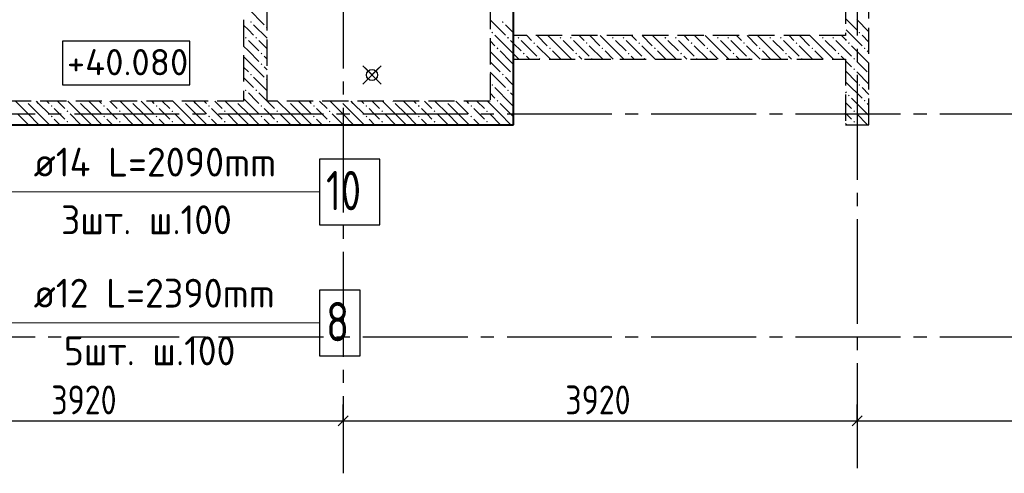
# Model space of a CAD drawing. Header units: millimetres. Extents: x 40580 to 1168286, y -220995 to 81020.
# Tile 86 of 194: x 348711 to 356220, y -113158 to -109697. Entities that reach past the tile are written whole.
import ezdxf

# ---------------------------------------------------------------- set-up
doc = ezdxf.new("R2010")
doc.units = ezdxf.units.MM
for name, pattern in [('______2', [270, 200, -70]), ('______5', [1100, 800, -100, 100, -100]), ('CENTER', [2, 1.25, -0.25, 0.25, -0.25])]:
    doc.linetypes.add(name, pattern=pattern)
for name, color, linetype, lineweight in [('Standard', 7, 'Continuous', 25), ('Высотные отметки', 7, 'Continuous', 25), ('ДОП Верх по Х', 7, 'Continuous', 25), ('ОСИ', 7, 'CENTER', 15), ('Основная', 7, 'Continuous', 40), ('Позиционная метка номер позиции', 7, 'Continuous', 13), ('Примечания', 7, 'Continuous', 13), ('Размерная линия_ общее', 7, 'Continuous', 25)]:
    doc.layers.add(name, color=color, linetype=linetype, lineweight=lineweight)
doc.layers.add('ЖБ Стена верхний уровень', color=7, linetype='______2', true_color=0x656565)
doc.styles.add('GOST 2.304', font='isocpeur.ttf', dxfattribs={"width": 0.8})
doc.styles.add('GOST 2.304-81', font='txt')
doc.styles.add('ISOCPEUR', font='isocpeur.ttf')

msp = doc.modelspace()

# ---------------------------------------------------------------- hatches: boundary and pattern name
at = {"layer": 'ЖБ Стена верхний уровень', "linetype": 'Continuous', "lineweight": -3, "transparency": 33554687}
for points in [[(350468.7, -109715.3), (350475.3, -109708.8), (350481.7, -109715.3), (350475.3, -109721.8)], [(350588.7, -109755.3), (350595.2, -109748.8), (350598.3, -109751.9), (350598.3, -109758.7), (350595.2, -109761.8)], [(352388.7, -109715.3), (352395.2, -109708.8), (352401.7, -109715.3), (352395.2, -109721.8)], [(352468.7, -109715.3), (352475.3, -109708.8), (352478.3, -109711.9), (352478.3, -109718.8), (352475.3, -109721.8)], [(350428.7, -109835.3), (350435.2, -109828.8), (350441.7, -109835.3), (350435.2, -109841.8)], [(350508.7, -109835.3), (350515.2, -109828.8), (350521.7, -109835.3), (350515.2, -109841.8)], [(352308.7, -109795.3), (352315.2, -109788.8), (352321.7, -109795.3), (352315.2, -109801.8)], [(352428.7, -109835.3), (352435.2, -109828.8), (352441.7, -109835.3), (352435.2, -109841.8)], [(352508.7, -109835.3), (352515.2, -109828.8), (352521.7, -109835.3), (352515.2, -109841.8)], [(352828.7, -109835.3), (352835.2, -109828.8), (352841.7, -109835.3), (352835.2, -109841.8)], [(352908.7, -109835.3), (352915.2, -109828.8), (352921.7, -109835.3), (352915.2, -109841.8)], [(353228.7, -109835.3), (353235.2, -109828.8), (353241.7, -109835.3), (353235.2, -109841.8)], [(353308.7, -109835.3), (353315.2, -109828.8), (353321.7, -109835.3), (353315.2, -109841.8)], [(353628.7, -109835.3), (353635.2, -109828.8), (353641.7, -109835.3), (353635.2, -109841.8)], [(353708.7, -109835.3), (353715.2, -109828.8), (353721.7, -109835.3), (353715.2, -109841.8)], [(354028.7, -109835.3), (354035.2, -109828.8), (354041.7, -109835.3), (354035.2, -109841.8)], [(354108.7, -109835.3), (354115.2, -109828.8), (354121.7, -109835.3), (354115.2, -109841.8)], [(354428.7, -109835.3), (354435.2, -109828.8), (354441.7, -109835.3), (354435.2, -109841.8)], [(354508.7, -109835.3), (354515.2, -109828.8), (354521.7, -109835.3), (354515.2, -109841.8)], [(354828.7, -109835.3), (354835.2, -109828.8), (354841.7, -109835.3), (354835.2, -109841.8)], [(354908.7, -109835.3), (354915.2, -109828.8), (354921.7, -109835.3), (354915.2, -109841.8)], [(355108.7, -109795.3), (355115.2, -109788.8), (355121.7, -109795.3), (355115.2, -109801.8)], [(352348.7, -109915.3), (352355.2, -109908.8), (352361.7, -109915.3), (352355.2, -109921.8)], [(352628.7, -109875.3), (352635.2, -109868.8), (352641.7, -109875.3), (352635.2, -109881.8)], [(352748.7, -109915.3), (352755.2, -109908.8), (352761.7, -109915.3), (352755.2, -109921.8)], [(353028.7, -109875.3), (353035.2, -109868.8), (353041.7, -109875.3), (353035.2, -109881.8)], [(353148.7, -109915.3), (353155.2, -109908.8), (353161.7, -109915.3), (353155.2, -109921.8)], [(353428.7, -109875.3), (353435.2, -109868.8), (353441.7, -109875.3), (353435.2, -109881.8)], [(353548.7, -109915.3), (353555.2, -109908.8), (353561.7, -109915.3), (353555.2, -109921.8)], [(353828.7, -109875.3), (353835.2, -109868.8), (353841.7, -109875.3), (353835.2, -109881.8)], [(353948.7, -109915.3), (353955.2, -109908.8), (353961.7, -109915.3), (353955.2, -109921.8)], [(354228.7, -109875.3), (354235.2, -109868.8), (354241.7, -109875.3), (354235.2, -109881.8)], [(354348.7, -109915.3), (354355.2, -109908.8), (354361.7, -109915.3), (354355.2, -109921.8)], [(354628.7, -109875.3), (354635.2, -109868.8), (354641.7, -109875.3), (354635.2, -109881.8)], [(354748.7, -109915.3), (354755.2, -109908.8), (354761.7, -109915.3), (354755.2, -109921.8)], [(355028.7, -109875.3), (355035.2, -109868.8), (355041.7, -109875.3), (355035.2, -109881.8)], [(355148.7, -109915.3), (355155.2, -109908.8), (355161.7, -109915.3), (355155.2, -109921.8)], [(350548.7, -109955.3), (350555.2, -109948.8), (350561.7, -109955.3), (350555.2, -109961.8)], [(352548.7, -109955.3), (352555.2, -109948.8), (352561.7, -109955.3), (352555.2, -109961.8)], [(352668.7, -109995.3), (352675.3, -109988.8), (352681.7, -109995.3), (352678.6, -109998.4), (352671.9, -109998.4)], [(352948.7, -109955.3), (352955.2, -109948.8), (352961.7, -109955.3), (352955.2, -109961.8)], [(353068.7, -109995.3), (353075.3, -109988.8), (353081.7, -109995.3), (353078.6, -109998.4), (353071.9, -109998.4)], [(353348.7, -109955.3), (353355.2, -109948.8), (353361.7, -109955.3), (353355.2, -109961.8)], [(353468.7, -109995.3), (353475.3, -109988.8), (353481.7, -109995.3), (353478.6, -109998.4), (353471.9, -109998.4)], [(353748.7, -109955.3), (353755.2, -109948.8), (353761.7, -109955.3), (353755.2, -109961.8)], [(353868.7, -109995.3), (353875.3, -109988.8), (353881.7, -109995.3), (353878.6, -109998.4), (353871.9, -109998.4)], [(354148.7, -109955.3), (354155.2, -109948.8), (354161.7, -109955.3), (354155.2, -109961.8)], [(354268.7, -109995.3), (354275.3, -109988.8), (354281.7, -109995.3), (354278.6, -109998.4), (354271.9, -109998.4)], [(354548.7, -109955.3), (354555.2, -109948.8), (354561.7, -109955.3), (354555.2, -109961.8)], [(354668.7, -109995.3), (354675.3, -109988.8), (354681.7, -109995.3), (354678.6, -109998.4), (354671.9, -109998.4)], [(354948.7, -109955.3), (354955.2, -109948.8), (354961.7, -109955.3), (354955.2, -109961.8)], [(355068.7, -109995.3), (355075.3, -109988.8), (355081.7, -109995.3), (355075.3, -110001.8)], [(350548.7, -110035.3), (350555.2, -110028.8), (350561.7, -110035.3), (350555.2, -110041.8)], [(355068.7, -110075.3), (355075.3, -110068.8), (355081.7, -110075.3), (355075.3, -110081.8)], [(350468.7, -110115.3), (350475.3, -110108.8), (350481.7, -110115.3), (350475.3, -110121.8)], [(350588.7, -110155.3), (350595.2, -110148.8), (350598.3, -110151.9), (350598.3, -110158.7), (350595.2, -110161.8)], [(352388.7, -110115.3), (352395.2, -110108.8), (352401.7, -110115.3), (352395.2, -110121.8)], [(352468.7, -110115.3), (352475.3, -110108.8), (352478.3, -110111.9), (352478.3, -110118.8), (352475.3, -110121.8)], [(350428.7, -110235.3), (350435.2, -110228.8), (350441.7, -110235.3), (350435.2, -110241.8)], [(350508.7, -110235.3), (350515.2, -110228.8), (350521.7, -110235.3), (350515.2, -110241.8)], [(352308.7, -110195.3), (352315.2, -110188.8), (352321.7, -110195.3), (352315.2, -110201.8)], [(352428.7, -110235.3), (352435.2, -110228.8), (352441.7, -110235.3), (352435.2, -110241.8)], [(355108.7, -110195.3), (355115.2, -110188.8), (355121.7, -110195.3), (355115.2, -110201.8)], [(355028.7, -110275.3), (355035.2, -110268.8), (355041.7, -110275.3), (355035.2, -110281.8)], [(348758.6, -110318.4), (348755.2, -110321.8), (348751.9, -110318.4)], [(348948.7, -110355.3), (348955.2, -110348.8), (348961.7, -110355.3), (348955.2, -110361.8)], [(349158.6, -110318.4), (349155.2, -110321.8), (349151.9, -110318.4)], [(349348.7, -110355.3), (349355.2, -110348.8), (349361.7, -110355.3), (349355.2, -110361.8)], [(349558.6, -110318.4), (349555.2, -110321.8), (349551.9, -110318.4)], [(349748.7, -110355.3), (349755.2, -110348.8), (349761.7, -110355.3), (349755.2, -110361.8)], [(349958.6, -110318.4), (349955.2, -110321.8), (349951.9, -110318.4)], [(350148.7, -110355.3), (350155.2, -110348.8), (350161.7, -110355.3), (350155.2, -110361.8)], [(350358.6, -110318.4), (350355.2, -110321.8), (350351.9, -110318.4)], [(350548.7, -110355.3), (350555.2, -110348.8), (350561.7, -110355.3), (350555.2, -110361.8)], [(350758.6, -110318.4), (350755.2, -110321.8), (350751.9, -110318.4)], [(350948.7, -110355.3), (350955.2, -110348.8), (350961.7, -110355.3), (350955.2, -110361.8)], [(351158.6, -110318.4), (351155.2, -110321.8), (351151.9, -110318.4)], [(351348.7, -110355.3), (351355.2, -110348.8), (351361.7, -110355.3), (351355.2, -110361.8)], [(351558.6, -110318.4), (351555.2, -110321.8), (351551.9, -110318.4)], [(351748.7, -110355.3), (351755.2, -110348.8), (351761.7, -110355.3), (351755.2, -110361.8)], [(351958.6, -110318.4), (351955.2, -110321.8), (351951.9, -110318.4)], [(352148.7, -110355.3), (352155.2, -110348.8), (352161.7, -110355.3), (352155.2, -110361.8)], [(352348.7, -110315.3), (352355.2, -110308.8), (352361.7, -110315.3), (352355.2, -110321.8)], [(355148.7, -110315.3), (355155.2, -110308.8), (355161.7, -110315.3), (355155.2, -110321.8)], [(348948.7, -110435.3), (348955.2, -110428.8), (348961.7, -110435.3), (348955.2, -110441.8)], [(349068.7, -110395.3), (349075.3, -110388.8), (349081.7, -110395.3), (349075.3, -110401.8)], [(349348.7, -110435.3), (349355.2, -110428.8), (349361.7, -110435.3), (349355.2, -110441.8)], [(349468.7, -110395.3), (349475.3, -110388.8), (349481.7, -110395.3), (349475.3, -110401.8)], [(349748.7, -110435.3), (349755.2, -110428.8), (349761.7, -110435.3), (349755.2, -110441.8)], [(349868.7, -110395.3), (349875.3, -110388.8), (349881.7, -110395.3), (349875.3, -110401.8)], [(350148.7, -110435.3), (350155.2, -110428.8), (350161.7, -110435.3), (350155.2, -110441.8)], [(350268.7, -110395.3), (350275.3, -110388.8), (350281.7, -110395.3), (350275.3, -110401.8)], [(350548.7, -110435.3), (350555.2, -110428.8), (350561.7, -110435.3), (350555.2, -110441.8)], [(350668.7, -110395.3), (350675.3, -110388.8), (350681.7, -110395.3), (350675.3, -110401.8)], [(350948.7, -110435.3), (350955.2, -110428.8), (350961.7, -110435.3), (350955.2, -110441.8)], [(351068.7, -110395.3), (351075.3, -110388.8), (351081.7, -110395.3), (351075.3, -110401.8)], [(351348.7, -110435.3), (351355.2, -110428.8), (351361.7, -110435.3), (351355.2, -110441.8)], [(351468.7, -110395.3), (351475.3, -110388.8), (351481.7, -110395.3), (351475.3, -110401.8)], [(351748.7, -110435.3), (351755.2, -110428.8), (351761.7, -110435.3), (351755.2, -110441.8)], [(351868.7, -110395.3), (351875.3, -110388.8), (351881.7, -110395.3), (351875.3, -110401.8)], [(352148.7, -110435.3), (352155.2, -110428.8), (352161.7, -110435.3), (352155.2, -110441.8)], [(352268.7, -110395.3), (352275.3, -110388.8), (352281.7, -110395.3), (352275.3, -110401.8)], [(355068.7, -110395.3), (355075.3, -110388.8), (355081.7, -110395.3), (355075.3, -110401.8)], [(349068.7, -110475.3), (349075.3, -110468.8), (349081.7, -110475.3), (349075.3, -110481.8)], [(349468.7, -110475.3), (349475.3, -110468.8), (349481.7, -110475.3), (349475.3, -110481.8)], [(349868.7, -110475.3), (349875.3, -110468.8), (349881.7, -110475.3), (349875.3, -110481.8)], [(350268.7, -110475.3), (350275.3, -110468.8), (350281.7, -110475.3), (350275.3, -110481.8)], [(350668.7, -110475.3), (350675.3, -110468.8), (350681.7, -110475.3), (350675.3, -110481.8)], [(351068.7, -110475.3), (351075.3, -110468.8), (351081.7, -110475.3), (351075.3, -110481.8)], [(351468.7, -110475.3), (351475.3, -110468.8), (351481.7, -110475.3), (351475.3, -110481.8)], [(351868.7, -110475.3), (351875.3, -110468.8), (351881.7, -110475.3), (351875.3, -110481.8)], [(352268.7, -110475.3), (352275.3, -110468.8), (352281.7, -110475.3), (352275.3, -110481.8)], [(355068.7, -110475.3), (355075.3, -110468.8), (355081.7, -110475.3), (355075.3, -110481.8)]]:
    msp.add_hatch(color=7, dxfattribs=at).paths.add_polyline_path(points, flags=16)

# ---------------------------------------------------------------- linework, layer by layer
msp.add_circle((351398.3, -110118.4), 42.5)
at = {"layer": 'Standard', "color": 251, "linetype": 'Continuous', "lineweight": -3, "true_color": 0x656565, "transparency": 33554687}
for p, q in [((351178.3, -112757.6), (351178.3, -112632.6)), ((355098.3, -112757.6), (355098.3, -112632.6)), ((351178.3, -112757.6), (351178.3, -112882.5)), ((351178.3, -112757.6), (351178.3, -112757.6)), ((355098.3, -112757.6), (355098.3, -112882.5)), ((355098.3, -112757.6), (355098.3, -112757.6))]:
    msp.add_line(p, q, dxfattribs=at)
at = {"layer": 'Standard', "color": 7, "linetype": 'Continuous', "lineweight": -3, "transparency": 33554687}
for p, q in [((347258.3, -112757.6), (351178.3, -112757.6)), ((351178.3, -112757.6), (355098.3, -112757.6)), ((355098.3, -112757.6), (358398.3, -112757.6))]:
    msp.add_line(p, q, dxfattribs=at)
at = {"layer": 'Standard', "color": 7, "linetype": 'Continuous', "lineweight": 25, "transparency": 33554687}
for p, q in [((351140.8, -112795.1), (351215.8, -112720.1)), ((355060.8, -112795.1), (355135.8, -112720.1))]:
    msp.add_line(p, q, dxfattribs=at)
at = {"layer": 'Высотные отметки', "color": 7, "linetype": 'Continuous', "lineweight": -3, "transparency": 33554687}
msp.add_lwpolyline([(349037.2, -110194.3), (350008.2, -110194.3), (350008.2, -109861), (349037.2, -109861), (349037.2, -110194.3)], dxfattribs=at)
at = {"layer": 'ДОП Верх по Х', "color": 7, "linetype": 'Continuous', "lineweight": 13, "transparency": 33554687}
for p, q in [((348797.7, -111010.7), (350817.7, -111010.7)), ((348797.7, -112010.7), (350861.7, -112010.7))]:
    msp.add_line(p, q, dxfattribs=at)
at = {"layer": 'ДОП Верх по Х', "color": 7, "linetype": 'Continuous', "lineweight": 25, "transparency": 33554687}
for points in [[(350997.7, -111260.7), (351457.7, -111260.7), (351457.7, -110760.7), (350997.7, -110760.7), (350997.7, -111260.7)], [(350997.7, -112260.7), (351307.7, -112260.7), (351307.7, -111760.7), (350997.7, -111760.7), (350997.7, -112260.7)]]:
    msp.add_lwpolyline(points, dxfattribs=at)
at = {"layer": 'ЖБ Стена верхний уровень', "color": 251, "linetype": '______2', "lineweight": -3, "true_color": 0x656565, "transparency": 33554687}
for p, q in [((352478.3, -109818.4), (352478.3, -104668.4)), ((355008.3, -104668.4), (355008.3, -109818.4)), ((355188.3, -110498.4), (355188.3, -104668.4)), ((350418.3, -105918.4), (350418.3, -110318.4)), ((350598.3, -110318.4), (350598.3, -108758.4)), ((352298.3, -108758.4), (352298.3, -110318.4)), ((355008.3, -109818.4), (352478.3, -109818.4)), ((352478.3, -110498.4), (352478.3, -109998.4)), ((352478.3, -109998.4), (355008.3, -109998.4)), ((355008.3, -109998.4), (355008.3, -110498.4)), ((350418.3, -110318.4), (347348.3, -110318.4)), ((352298.3, -110318.4), (350598.3, -110318.4)), ((347348.3, -110498.4), (350418.3, -110498.4)), ((350418.3, -110498.4), (350598.3, -110498.4)), ((350598.3, -110498.4), (352298.3, -110498.4)), ((352298.3, -110498.4), (352478.3, -110498.4)), ((355008.3, -110498.4), (355188.3, -110498.4))]:
    msp.add_line(p, q, dxfattribs=at)
at = {"layer": 'ЖБ Стена верхний уровень', "color": 9, "linetype": 'Continuous', "lineweight": -3, "true_color": 0xc7c7c7, "transparency": 33554687}
for p, q in [((350455.2, -109615.3), (350575.3, -109735.3)), ((352298.3, -109698.4), (352415.2, -109815.3)), ((355008.3, -109688.3), (355095.2, -109775.3)), ((355095.2, -109695.3), (355188.3, -109788.4)), ((350455.2, -109775.3), (350418.3, -109738.3)), ((350495.2, -109815.3), (350455.2, -109775.3)), ((350495.2, -109735.3), (350598.3, -109838.4)), ((352455.2, -109775.3), (352415.2, -109735.3)), ((352478.3, -109798.4), (352455.2, -109775.3)), ((355015.2, -109775.3), (355135.2, -109895.3)), ((350455.2, -109855.3), (350535.2, -109935.3)), ((350535.2, -109855.3), (350598.3, -109918.4)), ((352455.2, -109935.3), (352335.2, -109815.3)), ((352455.2, -109855.3), (352478.3, -109878.4)), ((352535.2, -109855.3), (352655.2, -109975.3)), ((352578.4, -109818.4), (352615.2, -109855.3)), ((352658.4, -109818.4), (352735.2, -109895.3)), ((352855.2, -109935.3), (352738.4, -109818.4)), ((352855.2, -109855.3), (352935.2, -109935.3)), ((352935.2, -109855.3), (353055.2, -109975.3)), ((352978.4, -109818.4), (353015.2, -109855.3)), ((353058.4, -109818.4), (353135.2, -109895.3)), ((353255.2, -109935.3), (353138.4, -109818.4)), ((353255.2, -109855.3), (353335.2, -109935.3)), ((353335.2, -109855.3), (353455.2, -109975.3)), ((353378.4, -109818.4), (353415.2, -109855.3)), ((353458.4, -109818.4), (353535.2, -109895.3)), ((353655.2, -109935.3), (353538.4, -109818.4)), ((353655.2, -109855.3), (353735.2, -109935.3)), ((353735.2, -109855.3), (353855.2, -109975.3)), ((353778.4, -109818.4), (353815.2, -109855.3)), ((353858.4, -109818.4), (353935.2, -109895.3)), ((354055.2, -109935.3), (353938.4, -109818.4)), ((354055.2, -109855.3), (354135.2, -109935.3)), ((354135.2, -109855.3), (354255.2, -109975.3)), ((354178.4, -109818.4), (354215.2, -109855.3)), ((354258.4, -109818.4), (354335.2, -109895.3)), ((354455.2, -109935.3), (354338.4, -109818.4)), ((354455.2, -109855.3), (354535.2, -109935.3)), ((354535.2, -109855.3), (354655.2, -109975.3)), ((354578.4, -109818.4), (354615.2, -109855.3)), ((354658.4, -109818.4), (354735.2, -109895.3)), ((354855.2, -109935.3), (354738.4, -109818.4)), ((354855.2, -109855.3), (354935.2, -109935.3)), ((354935.2, -109855.3), (355008.3, -109928.4)), ((354978.4, -109818.4), (355008.3, -109848.4)), ((355008.3, -109848.4), (355015.2, -109855.3)), ((355188.3, -109868.3), (355135.2, -109815.3)), ((350455.2, -109935.3), (350418.3, -109898.3)), ((352298.3, -109858.4), (352335.2, -109895.3)), ((352478.3, -109878.4), (352535.2, -109935.3)), ((352758.4, -109998.4), (352655.2, -109895.3)), ((353158.4, -109998.4), (353055.2, -109895.3)), ((353558.4, -109998.4), (353455.2, -109895.3)), ((353958.4, -109998.4), (353855.2, -109895.3)), ((354358.4, -109998.4), (354255.2, -109895.3)), ((354758.4, -109998.4), (354655.2, -109895.3)), ((355008.3, -109928.4), (355055.2, -109975.3)), ((355175.3, -110015.3), (355055.2, -109895.3)), ((350418.3, -109978.3), (350455.2, -110015.3)), ((350455.2, -109935.3), (350535.2, -110015.3)), ((350598.3, -109998.4), (350575.3, -109975.3)), ((352375.3, -110015.3), (352298.3, -109938.4)), ((352375.3, -109935.3), (352455.2, -110015.3)), ((352455.2, -109935.3), (352478.3, -109958.4)), ((352478.3, -109958.4), (352518.4, -109998.4)), ((352598.4, -109998.4), (352575.3, -109975.3)), ((352775.3, -109935.3), (352838.4, -109998.4)), ((352855.2, -109935.3), (352918.4, -109998.4)), ((352998.4, -109998.4), (352975.3, -109975.3)), ((353175.3, -109935.3), (353238.4, -109998.4)), ((353255.2, -109935.3), (353318.4, -109998.4)), ((353398.4, -109998.4), (353375.3, -109975.3)), ((353575.3, -109935.3), (353638.4, -109998.4)), ((353655.2, -109935.3), (353718.4, -109998.4)), ((353798.4, -109998.4), (353775.3, -109975.3)), ((353975.3, -109935.3), (354038.4, -109998.4)), ((354055.2, -109935.3), (354118.4, -109998.4)), ((354198.4, -109998.4), (354175.3, -109975.3)), ((354375.3, -109935.3), (354438.4, -109998.4)), ((354455.2, -109935.3), (354518.4, -109998.4)), ((354598.4, -109998.4), (354575.3, -109975.3)), ((354775.3, -109935.3), (354838.4, -109998.4)), ((354855.2, -109935.3), (354918.4, -109998.4)), ((354998.4, -109998.4), (354975.3, -109975.3)), ((355175.3, -109935.3), (355188.3, -109948.3)), ((350418.3, -110058.3), (350455.2, -110095.3)), ((350455.2, -110015.3), (350575.3, -110135.3)), ((350575.3, -110055.3), (350598.3, -110078.4)), ((352298.3, -110018.4), (352375.3, -110095.3)), ((352375.3, -110015.3), (352455.2, -110095.3)), ((352455.2, -110015.3), (352478.3, -110038.4)), ((355015.2, -110015.3), (355008.3, -110008.3)), ((355055.2, -110055.3), (355015.2, -110015.3)), ((355095.2, -110015.3), (355175.3, -110095.3)), ((355175.3, -110015.3), (355188.3, -110028.3)), ((350455.2, -110175.3), (350418.3, -110138.3)), ((350495.2, -110135.3), (350598.3, -110238.4)), ((352298.3, -110098.4), (352415.2, -110215.3)), ((352455.2, -110175.3), (352415.2, -110135.3)), ((355008.3, -110088.3), (355095.2, -110175.3)), ((355095.2, -110095.3), (355188.3, -110188.4)), ((350495.2, -110215.3), (350455.2, -110175.3)), ((352455.2, -110335.3), (352335.2, -110215.3)), ((352478.3, -110198.4), (352455.2, -110175.3)), ((355015.2, -110175.3), (355135.2, -110295.3)), ((355188.3, -110268.3), (355135.2, -110215.3)), ((350438.4, -110318.4), (350418.3, -110298.3)), ((350455.2, -110255.3), (350518.4, -110318.4)), ((350535.2, -110255.3), (350598.3, -110318.4)), ((352298.3, -110258.4), (352335.2, -110295.3)), ((352455.2, -110255.3), (352478.3, -110278.4)), ((355008.3, -110248.4), (355015.2, -110255.3)), ((355175.3, -110415.3), (355055.2, -110295.3)), ((348775.3, -110415.3), (348678.4, -110318.4)), ((348775.3, -110335.3), (348855.2, -110415.3)), ((348855.2, -110335.3), (348838.4, -110318.4)), ((348855.2, -110335.3), (348935.2, -110415.3)), ((348918.4, -110318.4), (348935.2, -110335.3)), ((349015.2, -110415.3), (348975.3, -110375.3)), ((348998.4, -110318.4), (349055.2, -110375.3)), ((349175.3, -110415.3), (349078.4, -110318.4)), ((349175.3, -110335.3), (349255.2, -110415.3)), ((349255.2, -110335.3), (349238.4, -110318.4)), ((349255.2, -110335.3), (349335.2, -110415.3)), ((349318.4, -110318.4), (349335.2, -110335.3)), ((349415.2, -110415.3), (349375.3, -110375.3)), ((349398.4, -110318.4), (349455.2, -110375.3)), ((349575.3, -110415.3), (349478.4, -110318.4)), ((349575.3, -110335.3), (349655.2, -110415.3)), ((349655.2, -110335.3), (349638.4, -110318.4)), ((349655.2, -110335.3), (349735.2, -110415.3)), ((349718.4, -110318.4), (349735.2, -110335.3)), ((349815.2, -110415.3), (349775.3, -110375.3)), ((349798.4, -110318.4), (349855.2, -110375.3)), ((349975.3, -110415.3), (349878.4, -110318.4)), ((349975.3, -110335.3), (350055.2, -110415.3)), ((350055.2, -110335.3), (350038.4, -110318.4)), ((350055.2, -110335.3), (350135.2, -110415.3)), ((350118.4, -110318.4), (350135.2, -110335.3)), ((350215.2, -110415.3), (350175.3, -110375.3)), ((350198.4, -110318.4), (350255.2, -110375.3)), ((350375.3, -110415.3), (350278.4, -110318.4)), ((350375.3, -110335.3), (350455.2, -110415.3)), ((350455.2, -110335.3), (350438.4, -110318.4)), ((350455.2, -110335.3), (350535.2, -110415.3)), ((350518.4, -110318.4), (350535.2, -110335.3)), ((350615.2, -110415.3), (350575.3, -110375.3)), ((350598.4, -110318.4), (350655.2, -110375.3)), ((350775.3, -110415.3), (350678.4, -110318.4)), ((350775.3, -110335.3), (350855.2, -110415.3)), ((350855.2, -110335.3), (350838.4, -110318.4)), ((350855.2, -110335.3), (350935.2, -110415.3)), ((350918.4, -110318.4), (350935.2, -110335.3)), ((351015.2, -110415.3), (350975.3, -110375.3)), ((350998.4, -110318.4), (351055.2, -110375.3)), ((351175.3, -110415.3), (351078.4, -110318.4)), ((351175.3, -110335.3), (351255.2, -110415.3)), ((351255.2, -110335.3), (351238.4, -110318.4)), ((351255.2, -110335.3), (351335.2, -110415.3)), ((351318.4, -110318.4), (351335.2, -110335.3)), ((351415.2, -110415.3), (351375.3, -110375.3)), ((351398.4, -110318.4), (351455.2, -110375.3)), ((351575.3, -110415.3), (351478.4, -110318.4)), ((351575.3, -110335.3), (351655.2, -110415.3)), ((351655.2, -110335.3), (351638.4, -110318.4)), ((351655.2, -110335.3), (351735.2, -110415.3)), ((351718.4, -110318.4), (351735.2, -110335.3)), ((351815.2, -110415.3), (351775.3, -110375.3)), ((351798.4, -110318.4), (351855.2, -110375.3)), ((351975.3, -110415.3), (351878.4, -110318.4)), ((351975.3, -110335.3), (352055.2, -110415.3)), ((352055.2, -110335.3), (352038.4, -110318.4)), ((352055.2, -110335.3), (352135.2, -110415.3)), ((352118.4, -110318.4), (352135.2, -110335.3)), ((352215.2, -110415.3), (352175.3, -110375.3)), ((352198.4, -110318.4), (352255.2, -110375.3)), ((352298.3, -110338.4), (352278.4, -110318.4)), ((352375.3, -110415.3), (352298.3, -110338.4)), ((352375.3, -110335.3), (352455.2, -110415.3)), ((352455.2, -110335.3), (352478.3, -110358.4)), ((355008.3, -110328.4), (355055.2, -110375.3)), ((355175.3, -110335.3), (355188.3, -110348.3)), ((348695.2, -110415.3), (348775.3, -110495.3)), ((348775.3, -110415.3), (348855.2, -110495.3)), ((348855.2, -110415.3), (348938.4, -110498.4)), ((348975.3, -110455.3), (349018.4, -110498.4)), ((349055.2, -110455.3), (349015.2, -110415.3)), ((349095.2, -110415.3), (349175.3, -110495.3)), ((349175.3, -110415.3), (349255.2, -110495.3)), ((349255.2, -110415.3), (349338.4, -110498.4)), ((349375.3, -110455.3), (349418.4, -110498.4)), ((349455.2, -110455.3), (349415.2, -110415.3)), ((349495.2, -110415.3), (349575.3, -110495.3)), ((349575.3, -110415.3), (349655.2, -110495.3)), ((349655.2, -110415.3), (349738.4, -110498.4)), ((349775.3, -110455.3), (349818.4, -110498.4)), ((349855.2, -110455.3), (349815.2, -110415.3)), ((349895.2, -110415.3), (349975.3, -110495.3)), ((349975.3, -110415.3), (350055.2, -110495.3)), ((350055.2, -110415.3), (350138.4, -110498.4)), ((350175.3, -110455.3), (350218.4, -110498.4)), ((350255.2, -110455.3), (350215.2, -110415.3)), ((350295.2, -110415.3), (350375.3, -110495.3)), ((350375.3, -110415.3), (350455.2, -110495.3)), ((350455.2, -110415.3), (350538.4, -110498.4)), ((350575.3, -110455.3), (350618.4, -110498.4)), ((350655.2, -110455.3), (350615.2, -110415.3)), ((350695.2, -110415.3), (350775.3, -110495.3)), ((350775.3, -110415.3), (350855.2, -110495.3)), ((350855.2, -110415.3), (350938.4, -110498.4)), ((350975.3, -110455.3), (351018.4, -110498.4)), ((351055.2, -110455.3), (351015.2, -110415.3)), ((351095.2, -110415.3), (351175.3, -110495.3)), ((351175.3, -110415.3), (351255.2, -110495.3)), ((351255.2, -110415.3), (351338.4, -110498.4)), ((351375.3, -110455.3), (351418.4, -110498.4)), ((351455.2, -110455.3), (351415.2, -110415.3)), ((351495.2, -110415.3), (351575.3, -110495.3)), ((351575.3, -110415.3), (351655.2, -110495.3)), ((351655.2, -110415.3), (351738.4, -110498.4)), ((351775.3, -110455.3), (351818.4, -110498.4)), ((351855.2, -110455.3), (351815.2, -110415.3)), ((351895.2, -110415.3), (351975.3, -110495.3)), ((351975.3, -110415.3), (352055.2, -110495.3)), ((352055.2, -110415.3), (352138.4, -110498.4)), ((352175.3, -110455.3), (352218.4, -110498.4)), ((352255.2, -110455.3), (352215.2, -110415.3)), ((352295.2, -110415.3), (352298.3, -110418.4)), ((352298.3, -110418.4), (352375.3, -110495.3)), ((352375.3, -110415.3), (352455.2, -110495.3)), ((352455.2, -110415.3), (352478.3, -110438.4)), ((355015.2, -110415.3), (355008.3, -110408.3)), ((355055.2, -110455.3), (355015.2, -110415.3)), ((355095.2, -110415.3), (355175.3, -110495.3)), ((355175.3, -110415.3), (355188.3, -110428.3)), ((349095.2, -110495.3), (349098.4, -110498.4)), ((349495.2, -110495.3), (349498.4, -110498.4)), ((349895.2, -110495.3), (349898.4, -110498.4)), ((350295.2, -110495.3), (350298.4, -110498.4)), ((350695.2, -110495.3), (350698.4, -110498.4)), ((351095.2, -110495.3), (351098.4, -110498.4)), ((351495.2, -110495.3), (351498.4, -110498.4)), ((351895.2, -110495.3), (351898.4, -110498.4)), ((352295.2, -110495.3), (352298.3, -110498.4)), ((352298.3, -110498.4), (352298.4, -110498.4)), ((355008.3, -110488.3), (355018.4, -110498.4)), ((355095.2, -110495.3), (355098.4, -110498.4))]:
    msp.add_line(p, q, dxfattribs=at)
at = {"layer": 'ОСИ', "color": 8, "linetype": '______5', "lineweight": -3, "transparency": 33554687}
for p, q in [((355098.3, -102418.4), (355098.3, -113157.6)), ((351178.3, -102668.4), (351178.3, -113157.6)), ((376328.3, -110418.4), (344668.3, -110418.4)), ((376328.3, -112118.4), (344668.3, -112118.4))]:
    msp.add_line(p, q, dxfattribs=at)
at = {"layer": 'Основная', "transparency": 33554687}
for p, q in [((352478.3, -110498.4), (352478.3, -106358.4)), ((348248.3, -110498.4), (352478.3, -110498.4))]:
    msp.add_line(p, q, dxfattribs=at)
at = {"layer": 'Позиционная метка номер позиции', "color": 7, "linetype": 'Continuous', "lineweight": 13, "transparency": 33554687}
for p, q in [((348504.5, -111010.7), (350997.7, -111010.7)), ((348347.2, -112010.7), (350997.7, -112010.7))]:
    msp.add_line(p, q, dxfattribs=at)
at = {"layer": 'Примечания', "color": 7, "linetype": 'Continuous', "lineweight": 13, "transparency": 33554687}
for p, q in [((351469, -110047.7), (351327.6, -110189.1)), ((351469, -110189.1), (351327.6, -110047.7))]:
    msp.add_line(p, q, dxfattribs=at)
at = {"layer": 'Размерная линия_ общее', "color": 7, "linetype": 'Continuous', "lineweight": 18, "transparency": 33554687}
for p, q in [((351451.3, -110065.3), (351345.3, -110171.4)), ((351451.3, -110171.4), (351345.3, -110065.3))]:
    msp.add_line(p, q, dxfattribs=at)

# ---------------------------------------------------------------- texts
at = {"layer": 'Standard', "color": 7, "linetype": 'Continuous', "lineweight": 25, "transparency": 33554687, "char_height": 220, "attachment_point": 7, "style": 'GOST 2.304-81'}
for insert, width in [((348952.4, -112707.6), 657.046), ((352872.4, -112707.6), 657.052)]:
    msp.add_mtext('3920', dxfattribs=dict(at, insert=insert, width=width))
at = {"layer": 'Высотные отметки', "color": 7, "linetype": 'Continuous', "lineweight": -3, "transparency": 33554687, "insert": (349071.3, -110121), "char_height": 200, "width": 884.92, "attachment_point": 7, "style": 'GOST 2.304'}
msp.add_mtext('\\pxt4;{\\W1.0200;+40.080}', dxfattribs=at)
at = {"layer": 'ДОП Верх по Х', "color": 7, "linetype": 'Continuous', "lineweight": 13, "transparency": 33554687, "attachment_point": 7, "style": 'ISOCPEUR'}
for s, insert, char_height, width in [('\\W0.96;ø14 L=2090mm ', (348817.7, -110893.4), 220, 2173.888), ('\\W0.75;10', (351047.7, -111150.7), 300, 472.641), ('\\W0.95;3шт. ш.100 ', (349026.7, -111333.4), 220, 1666.172), ('\\W0.96;ø12 L=2390mm ', (348817.7, -111893.4), 220, 2152.025), ('\\W0.78;8', (351047.7, -112150.7), 300, 326.834), ('\\W0.95;5шт. ш.100 ', (349048.7, -112333.4), 220, 1666.178)]:
    msp.add_mtext(s, dxfattribs=dict(at, insert=insert, char_height=char_height, width=width))

doc.saveas('drawing.dxf')
